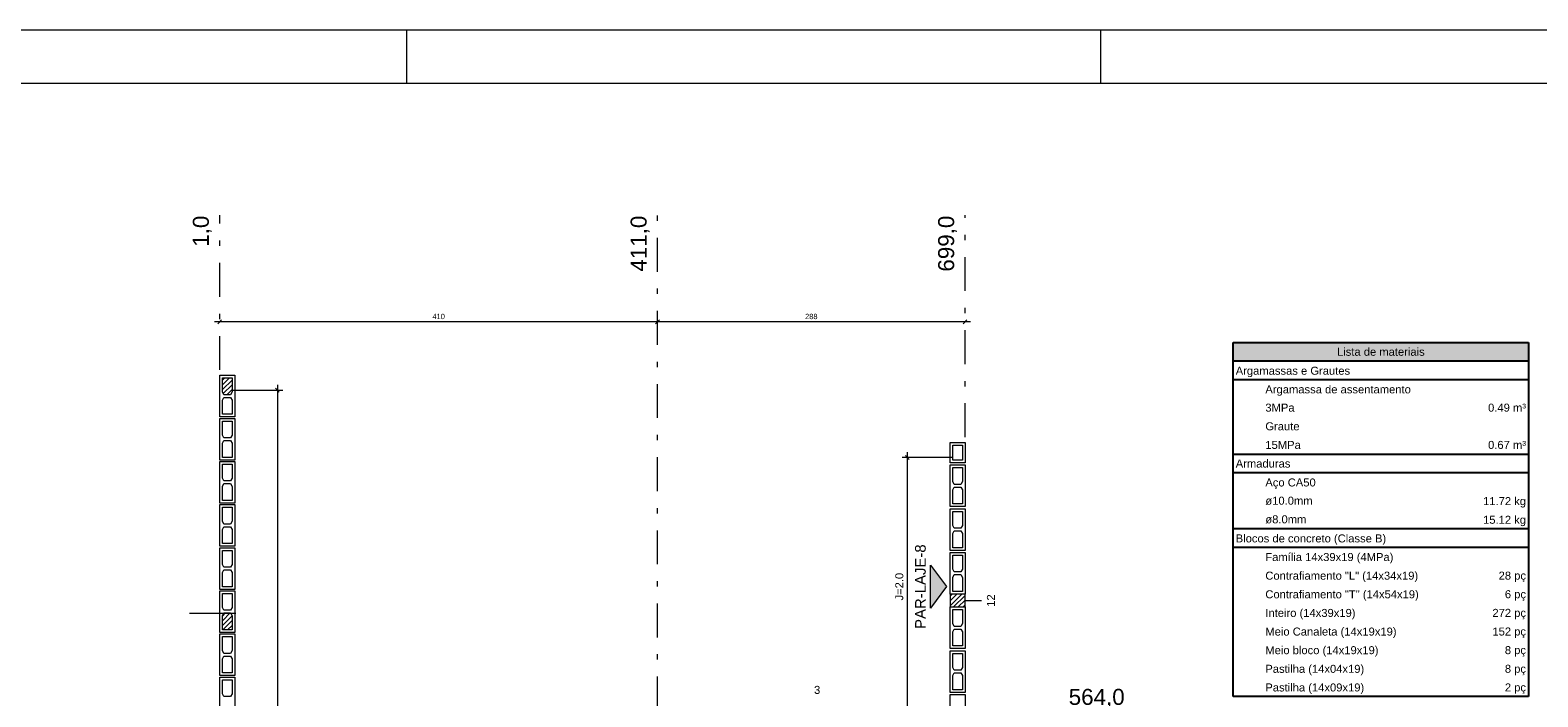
# Model space of a CAD drawing. Header units: millimetres. Extents: x 337 to 624, y -381 to -65.
# Tile 130 of 139: x 469 to 497, y -78 to -65. Entities that reach past the tile are written whole.
import ezdxf

# ---------------------------------------------------------------- set-up
doc = ezdxf.new("R2010")
doc.units = ezdxf.units.MM
doc.header["$MEASUREMENT"] = 0
doc.linetypes.add('DASHDOT2', pattern=[1.27, 0.635, -0.3175, 0, -0.3175])
for name, color, linetype, lineweight in [('Cotas', 7, 'Continuous', 5), ('DI-Hachuras Tabelas', 251, 'Continuous', 0), ('DI-Tabelas', 7, 'Continuous', 25), ('Nível 1', 142, 'Continuous', 0), ('PA-Ajustes', 8, 'Continuous', 5), ('PA-Eixos', 9, 'DASHDOT2', 13), ('PA-Graute', 8, 'Continuous', 0), ('PE-Contrafiamento T', 1, 'Continuous', 5), ('PE-Inteiro', 7, 'Continuous', 5), ('PE-Meio', 1, 'Continuous', 5), ('PE-Textos paredes', 7, 'Continuous', 5), ('PRANCHA 01', 7, 'Continuous', 20), ('Texto da cota', 7, 'Continuous', 0), ('Textos', 7, 'Continuous', 5)]:
    doc.layers.add(name, color=color, linetype=linetype, lineweight=lineweight)
doc.styles.add('Arial', font='arial.ttf')
pattern_1 = [(45, (528.147453, -200.407276), (-0.044194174, 0.044194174), [])]

msp = doc.modelspace()

# ---------------------------------------------------------------- hatches: boundary and pattern name
at = {"layer": 'DI-Hachuras Tabelas', "linetype": 'Continuous'}
msp.add_hatch(color=253, dxfattribs=at).paths.add_polyline_path([(491.1275, -70.9206), (496.6647, -70.9206), (496.6647, -71.2696), (491.1275, -71.2696)])
at = {"layer": 'PA-Ajustes', "linetype": 'Continuous'}
h = msp.add_hatch(dxfattribs=at)
h.set_pattern_fill('ANSI31', color=8, scale=0.5, style=0)
h.set_pattern_definition(pattern_1)
h.paths.add_polyline_path([(486.1077, -75.6333), (485.8277, -75.6333), (485.8277, -75.8733), (486.1077, -75.8733)])
at = {"layer": 'PA-Graute', "linetype": 'Continuous'}
h = msp.add_hatch(dxfattribs=at)
h.set_pattern_fill('ANSI31', color=8, scale=0.5, style=0)
h.set_pattern_definition(pattern_1)
h.paths.add_polyline_path([(472.3775, -71.5833), (472.3775, -71.8463), (472.3495, -71.8983), (472.2255, -71.8983), (472.1975, -71.8463), (472.1975, -71.5833)])
h = msp.add_hatch(dxfattribs=at)
h.set_pattern_fill('ANSI31', color=8, scale=0.5, style=0)
h.set_pattern_definition(pattern_1)
h.paths.add_polyline_path([(472.1975, -76.3014), (472.1975, -76.0384), (472.2255, -75.9864), (472.3495, -75.9864), (472.3775, -76.0384), (472.3775, -76.3014)])
at = {"layer": 'PE-Textos paredes', "linetype": 'Continuous'}
msp.add_hatch(color=7, dxfattribs=at).paths.add_polyline_path([(485.7577, -75.4933), (485.4577, -75.8933), (485.4577, -75.0933)])

# ---------------------------------------------------------------- linework, layer by layer
at = {"layer": 'Cotas'}
for p, q in [((480.4477, -70.5333), (472.0475, -70.5333)), ((472.1828, -70.4979), (472.1121, -70.5687)), ((486.2077, -70.5333), (480.2477, -70.5333)), ((480.383, -70.4979), (480.3123, -70.5687)), ((480.383, -70.4979), (480.3123, -70.5687)), ((486.143, -70.4979), (486.0723, -70.5687)), ((473.2275, -71.7133), (473.2275, -88.9935)), ((472.3875, -71.8133), (473.3275, -71.8133)), ((473.1921, -71.7779), (473.2628, -71.8487)), ((485.8677, -73.0733), (484.9277, -73.0733)), ((485.063, -73.1087), (484.9923, -73.0379)), ((485.0277, -78.0133), (485.0277, -72.9733))]:
    msp.add_line(p, q, dxfattribs=at)
msp.add_lwpolyline([(486.1177, -75.7533), (486.4177, -75.7533)], dxfattribs=at)
at = {"layer": 'DI-Hachuras Tabelas'}
msp.add_lwpolyline([(491.1275, -70.9206), (496.6647, -70.9206), (496.6647, -71.2696), (491.1275, -71.2696), (491.1275, -70.9206)], dxfattribs=at)
at = {"layer": 'DI-Tabelas'}
for p, q in [((491.1275, -71.2696), (491.1275, -70.9206)), ((491.1275, -70.9206), (496.6647, -70.9206)), ((496.6647, -70.9206), (496.6647, -71.2696)), ((496.6647, -71.2696), (491.1275, -71.2696)), ((491.1275, -71.6186), (491.1275, -71.2696)), ((496.6647, -71.2696), (496.6647, -71.6186)), ((496.6647, -71.6186), (491.1275, -71.6186)), ((491.1275, -71.9676), (491.1275, -71.6186)), ((496.6647, -71.6186), (496.6647, -71.9676)), ((491.1275, -72.3166), (491.1275, -71.9676)), ((496.6647, -71.9676), (496.6647, -72.3166)), ((491.1275, -72.6656), (491.1275, -72.3166)), ((496.6647, -72.3166), (496.6647, -72.6656)), ((491.1275, -73.0146), (491.1275, -72.6656)), ((496.6647, -72.6656), (496.6647, -73.0146)), ((491.6825, -73.0146), (491.1275, -73.0146)), ((491.1275, -73.3636), (491.1275, -73.0146)), ((494.9945, -73.0146), (491.6825, -73.0146)), ((496.6647, -73.0146), (494.9945, -73.0146)), ((496.6647, -73.0146), (496.6647, -73.3636)), ((496.6647, -73.3636), (491.1275, -73.3636)), ((491.1275, -73.7126), (491.1275, -73.3636)), ((496.6647, -73.3636), (496.6647, -73.7126)), ((491.1275, -74.0616), (491.1275, -73.7126)), ((496.6647, -73.7126), (496.6647, -74.0616)), ((491.1275, -74.4106), (491.1275, -74.0616)), ((496.6647, -74.0616), (496.6647, -74.4106)), ((491.6825, -74.4106), (491.1275, -74.4106)), ((491.1275, -74.7596), (491.1275, -74.4106)), ((494.9945, -74.4106), (491.6825, -74.4106)), ((496.6647, -74.4106), (494.9945, -74.4106)), ((496.6647, -74.4106), (496.6647, -74.7596)), ((496.6647, -74.7596), (491.1275, -74.7596)), ((491.1275, -75.1086), (491.1275, -74.7596)), ((496.6647, -74.7596), (496.6647, -75.1086)), ((491.1275, -75.4576), (491.1275, -75.1086)), ((496.6647, -75.1086), (496.6647, -75.4576)), ((491.1275, -75.8066), (491.1275, -75.4576)), ((496.6647, -75.4576), (496.6647, -75.8066)), ((491.1275, -76.1556), (491.1275, -75.8066)), ((496.6647, -75.8066), (496.6647, -76.1556)), ((491.1275, -76.5046), (491.1275, -76.1556)), ((496.6647, -76.1556), (496.6647, -76.5046)), ((491.1275, -76.8536), (491.1275, -76.5046)), ((496.6647, -76.5046), (496.6647, -76.8536)), ((491.1275, -77.2026), (491.1275, -76.8536)), ((496.6647, -76.8536), (496.6647, -77.2026)), ((491.1275, -77.5516), (491.1275, -77.2026)), ((496.6647, -77.2026), (496.6647, -77.5516)), ((491.6825, -77.5516), (491.1275, -77.5516)), ((494.9945, -77.5516), (491.6825, -77.5516)), ((496.6647, -77.5516), (494.9945, -77.5516))]:
    msp.add_line(p, q, dxfattribs=at)
at = {"layer": 'Nível 1'}
msp.add_line((472.4475, -75.9933), (471.5802, -75.9933), dxfattribs=at)
at = {"layer": 'PA-Ajustes', "linetype": 'Continuous'}
msp.add_lwpolyline([(486.1077, -75.6333), (485.8277, -75.6333), (485.8277, -75.8733), (486.1077, -75.8733), (486.1077, -75.6333)], dxfattribs=at)
at = {"layer": 'PA-Eixos'}
for p, q in [((472.1475, -71.4333), (472.1475, -68.5333)), ((480.3477, -77.8133), (480.3477, -68.5333)), ((486.1077, -72.6933), (486.1077, -68.5333))]:
    msp.add_line(p, q, dxfattribs=at)
at = {"layer": 'PE-Contrafiamento T', "linetype": 'Continuous'}
msp.add_lwpolyline([(485.8277, -78.5933), (485.8277, -77.5133), (486.1077, -77.5133), (486.1077, -78.5933), (485.8277, -78.5933)], dxfattribs=at)
at = {"layer": 'PE-Inteiro', "linetype": 'Continuous'}
for points in [[(472.4275, -71.5333), (472.4275, -72.3133), (472.1475, -72.3133), (472.1475, -71.5333), (472.4275, -71.5333)], [(472.1475, -73.1209), (472.1475, -72.3409), (472.4275, -72.3409), (472.4275, -73.1209), (472.1475, -73.1209)], [(472.1475, -73.9286), (472.1475, -73.1486), (472.4275, -73.1486), (472.4275, -73.9286), (472.1475, -73.9286)], [(486.1077, -73.2133), (486.1077, -73.9933), (485.8277, -73.9933), (485.8277, -73.2133), (486.1077, -73.2133)], [(472.1475, -74.7362), (472.1475, -73.9562), (472.4275, -73.9562), (472.4275, -74.7362), (472.1475, -74.7362)], [(486.1077, -74.0333), (486.1077, -74.8133), (485.8277, -74.8133), (485.8277, -74.0333), (486.1077, -74.0333)], [(472.1475, -75.5438), (472.1475, -74.7638), (472.4275, -74.7638), (472.4275, -75.5438), (472.1475, -75.5438)], [(486.1077, -74.8533), (486.1077, -75.6333), (485.8277, -75.6333), (485.8277, -74.8533), (486.1077, -74.8533)], [(472.1475, -76.3514), (472.1475, -75.5714), (472.4275, -75.5714), (472.4275, -76.3514), (472.1475, -76.3514)], [(486.1077, -75.8733), (486.1077, -76.6533), (485.8277, -76.6533), (485.8277, -75.8733), (486.1077, -75.8733)], [(472.1475, -77.1591), (472.1475, -76.3791), (472.4275, -76.3791), (472.4275, -77.1591), (472.1475, -77.1591)], [(486.1077, -76.6933), (486.1077, -77.4733), (485.8277, -77.4733), (485.8277, -76.6933), (486.1077, -76.6933)], [(472.1475, -77.9667), (472.1475, -77.1867), (472.4275, -77.1867), (472.4275, -77.9667), (472.1475, -77.9667)]]:
    msp.add_lwpolyline(points, dxfattribs=at)
at = {"layer": 'PE-Inteiro', "linetype": 'Continuous', "lineweight": 5}
for points in [[(472.3775, -71.5833), (472.3775, -71.8463), (472.3495, -71.8983), (472.2255, -71.8983), (472.1975, -71.8463), (472.1975, -71.5833), (472.3775, -71.5833)], [(472.1975, -72.2633), (472.1975, -72.0003), (472.2255, -71.9483), (472.3495, -71.9483), (472.3775, -72.0003), (472.3775, -72.2633), (472.1975, -72.2633)], [(472.3775, -72.3909), (472.3775, -72.6539), (472.3495, -72.7059), (472.2255, -72.7059), (472.1975, -72.6539), (472.1975, -72.3909), (472.3775, -72.3909)], [(472.1975, -73.0709), (472.1975, -72.8079), (472.2255, -72.7559), (472.3495, -72.7559), (472.3775, -72.8079), (472.3775, -73.0709), (472.1975, -73.0709)], [(472.3775, -73.1986), (472.3775, -73.4616), (472.3495, -73.5136), (472.2255, -73.5136), (472.1975, -73.4616), (472.1975, -73.1986), (472.3775, -73.1986)], [(486.0577, -73.2633), (486.0577, -73.5263), (486.0297, -73.5783), (485.9057, -73.5783), (485.8777, -73.5263), (485.8777, -73.2633), (486.0577, -73.2633)], [(472.1975, -73.8786), (472.1975, -73.6156), (472.2255, -73.5636), (472.3495, -73.5636), (472.3775, -73.6156), (472.3775, -73.8786), (472.1975, -73.8786)], [(485.8777, -73.9433), (485.8777, -73.6803), (485.9057, -73.6283), (486.0297, -73.6283), (486.0577, -73.6803), (486.0577, -73.9433), (485.8777, -73.9433)], [(472.3775, -74.0062), (472.3775, -74.2692), (472.3495, -74.3212), (472.2255, -74.3212), (472.1975, -74.2692), (472.1975, -74.0062), (472.3775, -74.0062)], [(486.0577, -74.0833), (486.0577, -74.3463), (486.0297, -74.3983), (485.9057, -74.3983), (485.8777, -74.3463), (485.8777, -74.0833), (486.0577, -74.0833)], [(472.1975, -74.6862), (472.1975, -74.4232), (472.2255, -74.3712), (472.3495, -74.3712), (472.3775, -74.4232), (472.3775, -74.6862), (472.1975, -74.6862)], [(485.8777, -74.7633), (485.8777, -74.5003), (485.9057, -74.4483), (486.0297, -74.4483), (486.0577, -74.5003), (486.0577, -74.7633), (485.8777, -74.7633)], [(472.3775, -74.8138), (472.3775, -75.0768), (472.3495, -75.1288), (472.2255, -75.1288), (472.1975, -75.0768), (472.1975, -74.8138), (472.3775, -74.8138)], [(486.0577, -74.9033), (486.0577, -75.1663), (486.0297, -75.2183), (485.9057, -75.2183), (485.8777, -75.1663), (485.8777, -74.9033), (486.0577, -74.9033)], [(472.1975, -75.4938), (472.1975, -75.2308), (472.2255, -75.1788), (472.3495, -75.1788), (472.3775, -75.2308), (472.3775, -75.4938), (472.1975, -75.4938)], [(485.8777, -75.5833), (485.8777, -75.3203), (485.9057, -75.2683), (486.0297, -75.2683), (486.0577, -75.3203), (486.0577, -75.5833), (485.8777, -75.5833)], [(472.3775, -75.6214), (472.3775, -75.8844), (472.3495, -75.9364), (472.2255, -75.9364), (472.1975, -75.8844), (472.1975, -75.6214), (472.3775, -75.6214)], [(486.0577, -75.9233), (486.0577, -76.1863), (486.0297, -76.2383), (485.9057, -76.2383), (485.8777, -76.1863), (485.8777, -75.9233), (486.0577, -75.9233)], [(472.1975, -76.3014), (472.1975, -76.0384), (472.2255, -75.9864), (472.3495, -75.9864), (472.3775, -76.0384), (472.3775, -76.3014), (472.1975, -76.3014)], [(472.3775, -76.4291), (472.3775, -76.6921), (472.3495, -76.7441), (472.2255, -76.7441), (472.1975, -76.6921), (472.1975, -76.4291), (472.3775, -76.4291)], [(485.8777, -76.6033), (485.8777, -76.3403), (485.9057, -76.2883), (486.0297, -76.2883), (486.0577, -76.3403), (486.0577, -76.6033), (485.8777, -76.6033)], [(472.1975, -77.1091), (472.1975, -76.8461), (472.2255, -76.7941), (472.3495, -76.7941), (472.3775, -76.8461), (472.3775, -77.1091), (472.1975, -77.1091)], [(486.0577, -76.7433), (486.0577, -77.0063), (486.0297, -77.0583), (485.9057, -77.0583), (485.8777, -77.0063), (485.8777, -76.7433), (486.0577, -76.7433)], [(472.3775, -77.2367), (472.3775, -77.4997), (472.3495, -77.5517), (472.2255, -77.5517), (472.1975, -77.4997), (472.1975, -77.2367), (472.3775, -77.2367)], [(485.8777, -77.4233), (485.8777, -77.1603), (485.9057, -77.1083), (486.0297, -77.1083), (486.0577, -77.1603), (486.0577, -77.4233), (485.8777, -77.4233)]]:
    msp.add_lwpolyline(points, dxfattribs=at)
at = {"layer": 'PE-Meio', "linetype": 'Continuous'}
msp.add_lwpolyline([(486.1077, -72.7933), (486.1077, -73.1733), (485.8277, -73.1733), (485.8277, -72.7933), (486.1077, -72.7933)], dxfattribs=at)
at = {"layer": 'PE-Meio', "linetype": 'Continuous', "lineweight": 5}
msp.add_lwpolyline([(486.0577, -72.8433), (486.0577, -73.1233), (485.8777, -73.1233), (485.8777, -72.8433), (486.0577, -72.8433)], dxfattribs=at)
at = {"layer": 'PE-Textos paredes'}
msp.add_lwpolyline([(485.7577, -75.4933), (485.4577, -75.8933), (485.4577, -75.0933), (485.7577, -75.4933)], dxfattribs=at)
at = {"layer": 'PRANCHA 01'}
for points in [[(441.653, -124.4682), (525.753, -124.4682), (525.753, -65.0682), (441.653, -65.0682), (441.653, -124.4682)], [(475.653, -66.0682), (475.653, -65.0682)], [(488.653, -66.0682), (488.653, -65.0682)]]:
    msp.add_lwpolyline(points, dxfattribs=at)
msp.add_lwpolyline([(444.153, -123.4682), (524.753, -123.4682), (524.753, -66.0682), (444.153, -66.0682)], close=True, dxfattribs=at)

# ---------------------------------------------------------------- texts
at = {"layer": 'DI-Tabelas', "char_height": 0.15, "line_spacing_factor": 0.6, "style": 'Arial'}
for s, insert, width, attachment_point in [('Lista de materiais', (493.8961, -71.1701), 3.283765, 8), ('Argamassas e Grautes', (491.1775, -71.5686), 4.285747, 7), ('Argamassa de assentamento', (491.7325, -71.9176), 5.450762, 7), ('0.49 m³', (496.6147, -72.2171), 1.420427, 9), ('3MPa', (491.7325, -72.2171), 1.094817, 7), ('Graute', (491.7325, -72.5661), 1.280945, 7), ('15MPa', (491.7325, -72.9151), 1.32782, 7), ('0.67 m³', (496.6147, -72.9151), 1.420427, 9), ('Armaduras', (491.1775, -73.2641), 2.049466, 7), ('Aço CA50', (491.7325, -73.6626), 1.887119, 7), ('ø10.0mm', (491.7325, -73.9621), 1.769817, 7), ('11.72 kg', (496.6147, -74.0116), 0.792073, 9), ('ø8.0mm', (491.7325, -74.3111), 1.536814, 7), ('15.12 kg', (496.6147, -74.3606), 0.792073, 9), ('Blocos de concreto (Classe B)', (491.1775, -74.7096), 5.636662, 7), ('Família 14x39x19 (4MPa)', (491.7325, -75.0586), 4.797713, 7), ('Contrafiamento "L" (14x34x19)', (491.7325, -75.4076), 5.724466, 7), ('28 pç', (496.6147, -75.4076), 1.025076, 9), ('Contrafiamento "T" (14x54x19)', (491.7325, -75.7566), 5.747561, 7), ('6 pç', (496.6147, -75.7566), 0.792073, 9), ('Inteiro (14x39x19)', (491.7325, -76.1056), 3.377058, 7), ('272 pç', (496.6147, -76.1056), 1.258079, 9), ('Meio Canaleta (14x19x19)', (491.7325, -76.4546), 4.914558, 7), ('152 pç', (496.6147, -76.4546), 1.258079, 9), ('Meio bloco (14x19x19)', (491.7325, -76.8036), 4.239101, 7), ('8 pç', (496.6147, -76.8036), 0.792073, 9), ('Pastilha (14x04x19)', (491.7325, -77.1526), 3.703582, 7), ('8 pç', (496.6147, -77.1526), 0.792073, 9), ('Pastilha (14x09x19)', (491.7325, -77.5016), 3.703582, 7), ('2 pç', (496.6147, -77.5016), 0.792073, 9)]:
    msp.add_mtext(s, dxfattribs=dict(at, insert=insert, width=width, attachment_point=attachment_point))
at = {"layer": 'Nível 1', "char_height": 0.3, "attachment_point": 9, "rotation": 90.00021, "line_spacing_factor": 0.9, "style": 'Arial'}
for s, insert, width in [('1,0', (471.9985, -68.5433), 1.204787), ('1,0', (471.9985, -68.5433), 1.204787), ('411,0', (480.1987, -68.5433), 2.136799), ('699,0', (485.9587, -68.5433), 2.136799), ('699,0', (485.9587, -68.5433), 2.136799)]:
    msp.add_mtext(s, dxfattribs=dict(at, insert=insert, width=width))
at = {"layer": 'Nível 1', "insert": (489.0977, -77.7643), "char_height": 0.3, "width": 2.136799, "attachment_point": 9, "line_spacing_factor": 0.9, "style": 'Arial'}
msp.add_mtext('564,0', dxfattribs=at)
msp.add_mtext('564,0', dxfattribs=at)
at = {"layer": 'PE-Textos paredes', "insert": (485.3737, -75.4933), "char_height": 0.2, "width": 3.167988, "attachment_point": 8, "rotation": 90.00021, "line_spacing_factor": 0.6, "style": 'Arial'}
msp.add_mtext('PAR-LAJE-8', dxfattribs=at)
at = {"layer": 'Texto da cota', "char_height": 0.1, "width": 0.506006, "attachment_point": 8, "line_spacing_factor": 0.9, "style": 'Arial'}
for s, insert in [('410', (476.2476, -70.4833)), ('288', (483.2277, -70.4833))]:
    msp.add_mtext(s, dxfattribs=dict(at, insert=insert))
at = {"layer": 'Texto da cota', "insert": (484.9527, -75.4933), "char_height": 0.15, "width": 1.036738, "attachment_point": 8, "rotation": 90.00021, "line_spacing_factor": 0.6, "style": 'Arial'}
msp.add_mtext('J=2.0', dxfattribs=at)
at = {"layer": 'Textos', "insert": (486.6672, -75.7533), "char_height": 0.15, "width": 0.466006, "attachment_point": 8, "rotation": 90.00021, "line_spacing_factor": 0.6, "style": 'Arial'}
msp.add_mtext('12', dxfattribs=at)
at = {"layer": 'Textos', "insert": (483.3377, -77.5038), "char_height": 0.15, "width": 0.233003, "attachment_point": 8, "line_spacing_factor": 0.6, "style": 'Arial'}
msp.add_mtext('3', dxfattribs=at)

doc.saveas('drawing.dxf')
